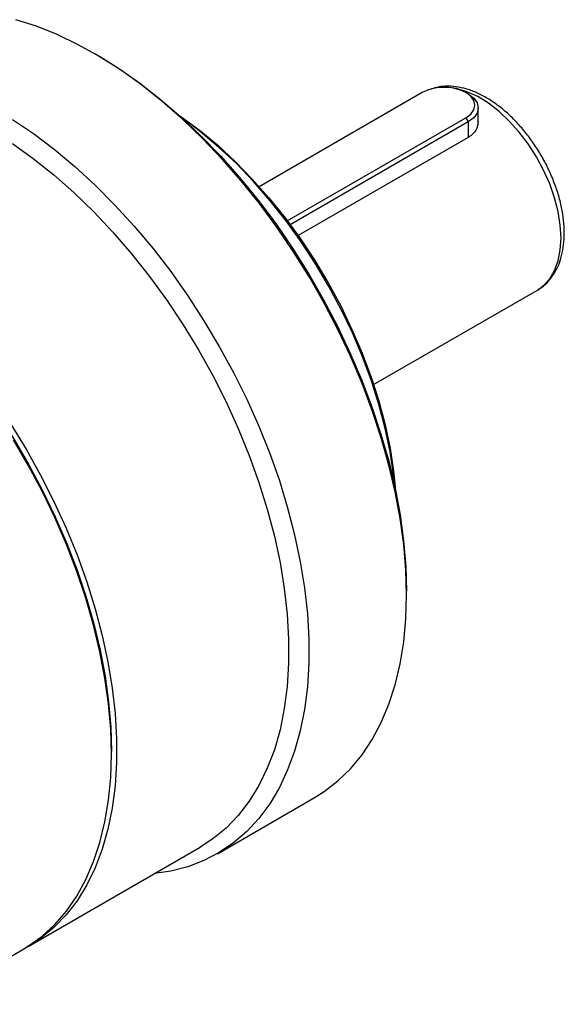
# Model space of a CAD drawing. Header units: millimetres. Extents: x 2126 to 3163, y 267 to 1000.
# Tile 5 of 8: x 2445 to 2512, y 455 to 576. Entities that reach past the tile are written whole.
import ezdxf

# ---------------------------------------------------------------- set-up
doc = ezdxf.new("R2010")
doc.units = ezdxf.units.MM
doc.layers.add('1轮廓实线层', color=7, linetype='Continuous')

msp = doc.modelspace()

# ---------------------------------------------------------------- linework, layer by layer
at = {"layer": '1轮廓实线层', "linetype": 'Continuous', "lineweight": 30}
for p, q in [((2454.8, 571.79), (2454.4, 572.01)), ((2494.69, 567.21), (2474.68, 555.66)), ((2500.33, 567.04), (2500.04, 567.21)), ((2501.56, 563.42), (2501.56, 565.33)), ((2478.12, 551.48), (2500.03, 564.13)), ((2500.33, 563.61), (2478.48, 551)), ((2500.03, 564.13), (2500.33, 563.61)), ((2500.33, 563.61), (2500.33, 561.71)), ((2500.33, 561.71), (2479.45, 549.66)), ((2488.72, 531.37), (2508.82, 542.97)), ((2508.82, 542.97), (2508.9, 543.02)), ((2492.76, 505.57), (2492.76, 506.03)), ((2456.53, 486.09), (2456.53, 486.37)), ((2469.54, 473.82), (2481.52, 480.74)), ((2446.29, 462.42), (2467.43, 474.62)), ((2434.02, 455.34), (2445.65, 462.05))]:
    msp.add_line(p, q, dxfattribs=at)
at = {"layer": '1轮廓实线层', "linetype": 'Continuous', "lineweight": 30, "flags": 128}
for points in [[(2492.76, 505.57), (2492.67, 508.62), (2492.41, 511.74), (2491.97, 514.95), (2491.37, 518.2), (2490.59, 521.51), (2489.65, 524.84), (2488.55, 528.18), (2487.29, 531.52), (2485.88, 534.85), (2484.33, 538.14), (2482.64, 541.39), (2480.83, 544.57), (2478.89, 547.67), (2476.84, 550.69), (2474.69, 553.6), (2472.45, 556.39), (2470.12, 559.05), (2467.72, 561.57), (2465.26, 563.93), (2462.75, 566.13), (2460.21, 568.15), (2457.63, 569.99), (2455.05, 571.64), (2452.46, 573.08), (2449.87, 574.32), (2447.31, 575.35), (2444.78, 576.15)], [(2454.8, 571.79), (2457.38, 570.19), (2459.96, 568.4), (2462.52, 566.41), (2465.04, 564.25), (2467.51, 561.92), (2469.92, 559.43), (2472.26, 556.79), (2474.52, 554.02), (2476.69, 551.13), (2478.75, 548.12), (2480.71, 545.03), (2482.54, 541.85), (2484.24, 538.61), (2485.81, 535.33), (2487.23, 532), (2488.5, 528.66), (2489.62, 525.31), (2490.57, 521.98), (2491.35, 518.67), (2491.96, 515.41), (2492.4, 512.21), (2492.67, 509.07), (2492.76, 506.03)], [(2500.03, 564.13), (2500.64, 564.58), (2501.01, 565.1), (2501.14, 565.67), (2501.01, 566.23), (2500.64, 566.76), (2500.03, 567.21), (2499.25, 567.56), (2498.34, 567.78), (2497.36, 567.85), (2496.38, 567.78), (2495.47, 567.56), (2494.69, 567.21)], [(2511.72, 549.38), (2511.63, 550.95), (2511.36, 552.6), (2510.93, 554.3), (2510.33, 556), (2509.59, 557.69), (2508.7, 559.34), (2507.69, 560.91), (2506.57, 562.37), (2505.37, 563.71), (2504.11, 564.89), (2502.81, 565.9), (2501.49, 566.71), (2500.17, 567.32), (2498.88, 567.71), (2497.65, 567.87), (2496.49, 567.8), (2496.06, 567.72)], [(2500.33, 567.04), (2501, 566.54), (2501.42, 565.95), (2501.56, 565.33), (2501.42, 564.7), (2501, 564.11), (2500.33, 563.61)], [(2464.86, 564.41), (2465.06, 564.28), (2467.31, 562.62), (2469.53, 560.78), (2471.7, 558.77), (2473.82, 556.6), (2475.87, 554.29), (2477.84, 551.84), (2479.72, 549.28), (2481.49, 546.61), (2483.14, 543.85), (2484.67, 541.03), (2486.06, 538.15), (2487.31, 535.24), (2488.4, 532.3), (2489.34, 529.37), (2490.12, 526.46), (2490.73, 523.58), (2491.17, 520.75), (2491.4, 518.43)], [(2491.34, 518.7), (2491.17, 520.3), (2490.74, 523.13), (2490.14, 526.01), (2489.37, 528.92), (2488.44, 531.86), (2487.35, 534.79), (2486.11, 537.71), (2484.73, 540.6), (2483.22, 543.43), (2481.58, 546.2), (2479.83, 548.89), (2477.97, 551.47), (2476.01, 553.94), (2473.97, 556.29), (2471.86, 558.49), (2469.69, 560.53), (2467.48, 562.41), (2465.23, 564.11), (2465.07, 564.22)], [(2444.36, 563.92), (2446.94, 562.18), (2449.51, 560.25), (2452.03, 558.14), (2454.52, 555.86), (2456.95, 553.41), (2459.31, 550.82), (2461.6, 548.1), (2463.8, 545.24), (2465.9, 542.28), (2467.89, 539.22), (2469.77, 536.07), (2471.53, 532.86), (2473.15, 529.59), (2474.63, 526.28), (2475.96, 522.94), (2477.14, 519.59), (2478.16, 516.26), (2479.02, 512.94), (2479.71, 509.65), (2480.23, 506.42), (2480.58, 503.26), (2480.76, 500.17), (2480.76, 497.18), (2480.58, 494.29), (2480.23, 491.53), (2479.71, 488.9), (2479.02, 486.41), (2478.16, 484.09), (2477.14, 481.93), (2475.96, 479.94), (2474.63, 478.15), (2473.15, 476.55), (2471.53, 475.15), (2469.77, 473.96), (2467.89, 472.98), (2465.9, 472.22), (2463.8, 471.68), (2461.83, 471.39)], [(2444.38, 560.95), (2446.93, 559.13), (2449.44, 557.12), (2451.92, 554.93), (2454.35, 552.57), (2456.71, 550.07), (2459, 547.41), (2461.2, 544.63), (2463.31, 541.73), (2465.32, 538.73), (2467.2, 535.64), (2468.97, 532.48), (2470.6, 529.25), (2472.09, 525.99), (2473.44, 522.69), (2474.63, 519.38), (2475.66, 516.08), (2476.53, 512.79), (2477.23, 509.54), (2477.75, 506.34), (2478.11, 503.21), (2478.28, 500.15), (2478.28, 497.19), (2478.11, 494.34), (2477.75, 491.62), (2477.23, 489.02), (2476.53, 486.58), (2475.66, 484.3), (2474.63, 482.18), (2473.44, 480.25), (2472.09, 478.51), (2470.6, 476.96), (2468.97, 475.62), (2467.43, 474.62)], [(2419.66, 550.24), (2421.56, 549.08), (2424.1, 547.37), (2426.61, 545.46), (2429.09, 543.37), (2431.53, 541.12), (2433.91, 538.7), (2436.22, 536.14), (2438.45, 533.44), (2440.6, 530.61), (2442.64, 527.68), (2444.58, 524.65), (2446.39, 521.54), (2448.08, 518.37), (2449.63, 515.14), (2451.04, 511.88), (2452.3, 508.6), (2453.41, 505.31), (2454.35, 502.04), (2455.13, 498.79), (2455.74, 495.59), (2456.18, 492.44), (2456.44, 489.36), (2456.53, 486.37)], [(2508.9, 543.02), (2509.59, 543.52), (2510.33, 544.35), (2510.93, 545.37), (2511.36, 546.56), (2511.63, 547.91), (2511.72, 549.38)], [(2444.18, 526.53), (2446.07, 523.44), (2447.83, 520.28), (2449.47, 517.05), (2450.96, 513.78), (2452.3, 510.49), (2453.49, 507.18), (2454.53, 503.88), (2455.39, 500.59), (2456.09, 497.34), (2456.62, 494.14), (2456.97, 491.01), (2457.15, 487.95), (2457.15, 484.99), (2456.97, 482.14), (2456.62, 479.41), (2456.09, 476.82), (2455.39, 474.38), (2454.53, 472.09), (2453.49, 469.98), (2452.3, 468.05), (2450.96, 466.31), (2449.47, 464.76), (2447.83, 463.42), (2446.07, 462.29), (2445.97, 462.24)], [(2456.53, 486.09), (2456.44, 489.1), (2456.17, 492.19), (2455.73, 495.36), (2455.12, 498.59), (2454.34, 501.86), (2453.39, 505.16), (2452.27, 508.46), (2451.01, 511.77), (2449.59, 515.05), (2448.02, 518.3), (2446.32, 521.49), (2444.5, 524.62)], [(2481.52, 480.74), (2482.64, 481.44), (2484.33, 482.74), (2485.88, 484.24), (2487.29, 485.94), (2488.55, 487.83), (2489.65, 489.9), (2490.59, 492.15), (2491.37, 494.55), (2491.97, 497.11), (2492.41, 499.81), (2492.67, 502.63), (2492.76, 505.57)], [(2445.65, 462.05), (2446.32, 462.46), (2448.02, 463.69), (2449.59, 465.14), (2451.01, 466.78), (2452.27, 468.62), (2453.39, 470.64), (2454.34, 472.84), (2455.12, 475.21), (2455.73, 477.73), (2456.17, 480.39), (2456.44, 483.18), (2456.53, 486.09)]]:
    msp.add_lwpolyline(points, dxfattribs=at)
at = {"layer": '1轮廓实线层', "linetype": 'Continuous', "lineweight": 30}
for points, knots in [([(2508.91, 543.06), (2509.05, 543.13), (2509.52, 543.39), (2510.18, 544.03), (2510.88, 544.93), (2511.43, 546), (2511.83, 547.2), (2512.07, 548.53), (2512.14, 549.73), (2512.1, 550.99), (2511.96, 552.32), (2511.62, 553.92), (2511.14, 555.54), (2510.51, 557.16), (2509.74, 558.74), (2508.85, 560.26), (2507.86, 561.7), (2506.77, 563.05), (2505.61, 564.27), (2504.38, 565.35), (2503.1, 566.27), (2501.79, 567.02), (2500.47, 567.57), (2499.15, 567.91), (2497.87, 568.03), (2496.75, 567.95), (2496.09, 567.74), (2495.82, 567.65)], [0, 0, 0, 0, 0.017079, 0.056402, 0.095838, 0.135957, 0.177052, 0.219068, 0.260414, 0.283352, 0.32635, 0.369271, 0.412097, 0.454833, 0.497508, 0.54016, 0.58283, 0.625549, 0.668361, 0.711309, 0.754429, 0.797734, 0.841183, 0.884547, 0.927459, 0.969476, 1, 1, 1, 1]), ([(2501.54, 563.7), (2501.51, 563.41), (2501.46, 562.78), (2500.93, 562.11), (2500.47, 561.8), (2500.33, 561.71)], [0, 0, 0, 0, 0.376883, 0.811658, 1, 1, 1, 1])]:
    msp.add_open_spline(points, degree=3, knots=knots, dxfattribs=at)

doc.saveas('drawing.dxf')
